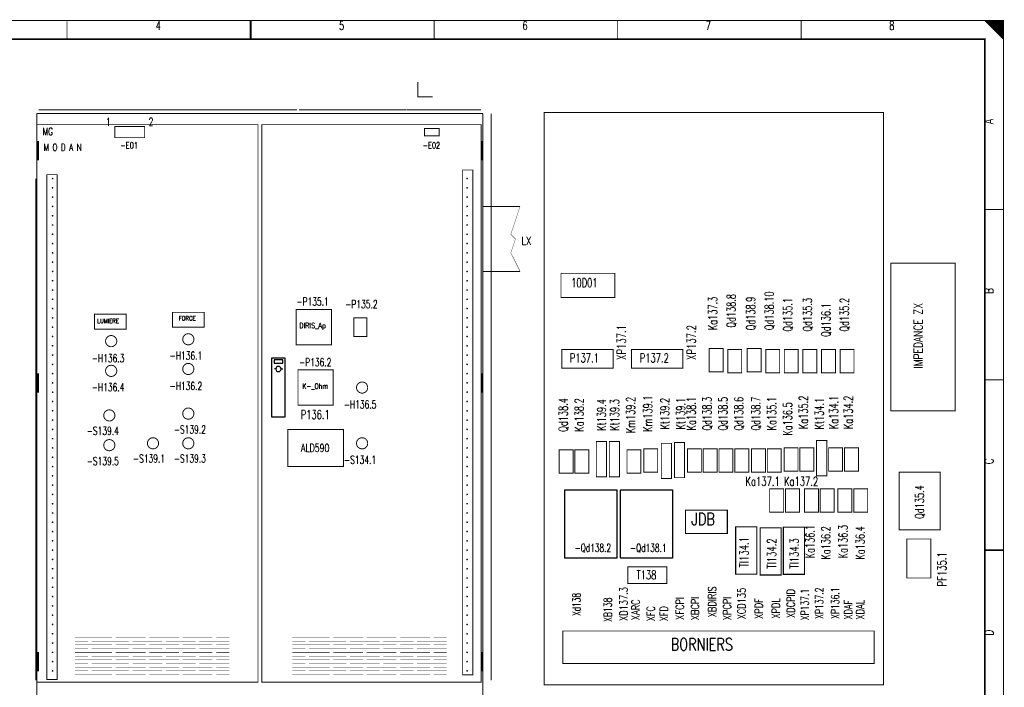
# Model space of a CAD drawing. Header units: centimetres. Extents: x 0 to 491, y -1040 to 69.
# Tile 78 of 181: x 64 to 91, y -509 to -491. Entities that reach past the tile are written whole.
import ezdxf
from ezdxf.enums import TextEntityAlignment as Align

# ---------------------------------------------------------------- set-up
doc = ezdxf.new("R2010")
doc.units = ezdxf.units.CM
doc.header["$MEASUREMENT"] = 0
doc.linetypes.add('GESTRICHELT', pattern=[3.75, 3, -0.75])
doc.layers.get('0').update_dxf_attribs({"color": 9, "linetype": 'CONTINUOUS'})
doc.layers.add('1', color=7, linetype='CONTINUOUS')
doc.layers.add('2', color=7, linetype='CONTINUOUS')
doc.styles.get("Standard").update_dxf_attribs({"font": 'romans.shx', "bigfont": 'TXT.shx'})

msp = doc.modelspace()

# ---------------------------------------------------------------- linework, layer by layer
at = {"color": 0}
for p, q in [((78.7, -504.13), (80.1, -504.13)), ((78.7, -505.97), (78.7, -504.13)), ((80.1, -504.13), (80.1, -505.97)), ((80.2, -504.13), (81.6, -504.13)), ((80.2, -505.97), (80.2, -504.13)), ((81.6, -504.13), (81.6, -505.97)), ((80.1, -505.97), (78.7, -505.97)), ((81.6, -505.97), (80.2, -505.97))]:
    msp.add_line(p, q, dxfattribs=at)
at = {"color": 0, "flags": 128}
for points, const_width in [([(50, -505.75), (50, -491.5), (90.5, -491.5), (90.5, -520), (50, -520), (50, -505.75)], 0.025), ([(90, -491.5), (90.5, -492), (90.475, -491.975), (90.475, -491.5), (90.45, -491.5), (90.45, -491.95), (90.425, -491.925), (90.425, -491.5), (90.4, -491.5), (90.4, -491.9), (90.375, -491.875), (90.375, -491.5), (90.35, -491.5), (90.35, -491.85), (90.325, -491.825)], 0.025), ([(90.15, -491.65), (90.15, -491.5), (90.125, -491.5), (90.125, -491.625), (90.1, -491.6), (90.1, -491.5), (90.075, -491.5), (90.075, -491.575), (90.05, -491.55), (90.05, -491.5), (90.025, -491.5), (90.025, -491.525)], 0.025), ([(90.325, -491.825), (90.325, -491.5), (90.3, -491.5), (90.3, -491.8), (90.275, -491.775), (90.275, -491.5), (90.25, -491.5), (90.25, -491.75), (90.225, -491.725), (90.225, -491.5), (90.2, -491.5), (90.2, -491.7), (90.175, -491.675), (90.175, -491.5), (90.15, -491.5)], 0.025), ([(77.5, -498.25), (77.25, -497.75), (77.375, -497.375), (77.25, -497.25), (77.5, -496.5)], 0.01)]:
    msp.add_lwpolyline(points, dxfattribs=dict(at, const_width=const_width))
for points, const_width in [([(50, -491.5), (90.5, -491.5), (90.5, -520), (50, -520)], 0.025), ([(50.5, -492), (90, -492), (90, -519.5), (50.5, -519.5)], 0.05), ([(50.5, -492), (90, -492), (90, -519.5), (50.5, -519.5)], 0.025), ([(78.15, -493.975), (87.275, -493.975), (87.275, -509.375), (78.15, -509.375)], 0.025), ([(87.475, -498.025), (89.2, -498.025), (89.2, -502), (87.475, -502)], 0.025), ([(78.6, -498.3), (80.05, -498.3), (80.05, -498.95), (78.6, -498.95)], 0.025), ([(66.05, -499.4), (66.9, -499.4), (66.9, -499.8), (66.05, -499.8)], 0.025), ([(68.15, -499.35), (69, -499.35), (69, -499.75), (68.15, -499.75)], 0.025), ([(71.475, -499.275), (72.425, -499.275), (72.425, -500.225), (71.475, -500.225)], 0.025), ([(73.025, -500), (73.375, -500), (73.375, -499.5), (73.025, -499.5)], 0.025), ([(82.585, -500.325), (82.96, -500.325), (82.96, -500.95), (82.585, -500.95)], 0.025), ([(83.607, -500.325), (83.982, -500.325), (83.982, -500.95), (83.607, -500.95)], 0.025), ([(78.625, -500.35), (80, -500.35), (80, -500.85), (78.625, -500.85)], 0.025), ([(80.5, -500.35), (81.875, -500.35), (81.875, -500.85), (80.5, -500.85)], 0.025), ([(83.085, -500.35), (83.46, -500.35), (83.46, -500.975), (83.085, -500.975)], 0.025), ([(84.107, -500.35), (84.482, -500.35), (84.482, -500.975), (84.107, -500.975)], 0.025), ([(84.607, -500.35), (84.982, -500.35), (84.982, -500.975), (84.607, -500.975)], 0.025), ([(85.107, -500.35), (85.482, -500.35), (85.482, -500.975), (85.107, -500.975)], 0.025), ([(85.607, -500.35), (85.982, -500.35), (85.982, -500.975), (85.607, -500.975)], 0.025), ([(86.107, -500.35), (86.482, -500.35), (86.482, -500.975), (86.107, -500.975)], 0.025), ([(71.525, -500.9), (72.475, -500.9), (72.475, -501.85), (71.525, -501.85)], 0.025), ([(71.25, -502.5), (72.75, -502.5), (72.75, -503.5), (71.25, -503.5)], 0.025), ([(79.55, -502.825), (79.825, -502.825), (79.825, -503.775), (79.55, -503.775)], 0.025), ([(79.9, -502.825), (80.175, -502.825), (80.175, -503.775), (79.9, -503.775)], 0.025), ([(81.3, -502.875), (81.575, -502.875), (81.575, -503.825), (81.3, -503.825)], 0.025), ([(81.65, -502.85), (81.925, -502.85), (81.925, -503.8), (81.65, -503.8)], 0.025), ([(85.475, -502.8), (85.75, -502.8), (85.75, -503.75), (85.475, -503.75)], 0.025), ([(78.55, -503.05), (78.925, -503.05), (78.925, -503.675), (78.55, -503.675)], 0.025), ([(78.975, -503.05), (79.35, -503.05), (79.35, -503.675), (78.975, -503.675)], 0.025), ([(80.375, -503.05), (80.75, -503.05), (80.75, -503.675), (80.375, -503.675)], 0.025), ([(80.825, -503.025), (81.2, -503.025), (81.2, -503.65), (80.825, -503.65)], 0.025), ([(82, -503.025), (82.375, -503.025), (82.375, -503.65), (82, -503.65)], 0.025), ([(82.425, -503.025), (82.8, -503.025), (82.8, -503.65), (82.425, -503.65)], 0.025), ([(82.85, -503.025), (83.225, -503.025), (83.225, -503.65), (82.85, -503.65)], 0.025), ([(83.275, -503.025), (83.65, -503.025), (83.65, -503.65), (83.275, -503.65)], 0.025), ([(83.725, -503.025), (84.1, -503.025), (84.1, -503.65), (83.725, -503.65)], 0.025), ([(84.15, -503.025), (84.525, -503.025), (84.525, -503.65), (84.15, -503.65)], 0.025), ([(84.6, -503), (84.975, -503), (84.975, -503.625), (84.6, -503.625)], 0.025), ([(85.025, -503), (85.4, -503), (85.4, -503.625), (85.025, -503.625)], 0.025), ([(85.8, -503), (86.175, -503), (86.175, -503.625), (85.8, -503.625)], 0.025), ([(86.225, -503), (86.6, -503), (86.6, -503.625), (86.225, -503.625)], 0.025), ([(87.7, -503.65), (88.8, -503.65), (88.8, -505.2), (87.7, -505.2)], 0.025), ([(84.214, -504.1), (84.589, -504.1), (84.589, -504.725), (84.214, -504.725)], 0.025), ([(84.639, -504.1), (85.014, -504.1), (85.014, -504.725), (84.639, -504.725)], 0.025), ([(85.15, -504.1), (85.525, -504.1), (85.525, -504.725), (85.15, -504.725)], 0.025), ([(85.575, -504.1), (85.95, -504.1), (85.95, -504.725), (85.575, -504.725)], 0.025), ([(86.05, -504.1), (86.425, -504.1), (86.425, -504.725), (86.05, -504.725)], 0.025), ([(86.475, -504.1), (86.85, -504.1), (86.85, -504.725), (86.475, -504.725)], 0.025), ([(81.95, -504.675), (83.075, -504.675), (83.075, -505.3), (81.95, -505.3)], 0.03), ([(83.3, -505.125), (83.87, -505.125), (83.87, -506.395), (83.3, -506.395)], 0.03), ([(83.955, -505.15), (84.525, -505.15), (84.525, -506.42), (83.955, -506.42)], 0.03), ([(84.58, -505.13), (85.15, -505.13), (85.15, -506.4), (84.58, -506.4)], 0.03), ([(87.9, -505.45), (88.55, -505.45), (88.55, -506.5), (87.9, -506.5)], 0.025), ([(80.4, -506.2), (81.45, -506.2), (81.45, -506.65), (80.4, -506.65)], 0.025), ([(78.65, -507.925), (87.025, -507.925), (87.025, -508.8), (78.65, -508.8)], 0.025)]:
    msp.add_lwpolyline(points, close=True, dxfattribs=dict(at, const_width=const_width))
at = {"color": 0}
for points, const_width in [([(65.312, -491.5), (65.312, -492)], 0.025), ([(70.25, -492), (70.25, -491.5)], 0.05), ([(70.25, -491.5), (70.25, -492)], 0.025), ([(75.188, -491.5), (75.188, -492)], 0.025), ([(80.125, -491.5), (80.125, -492)], 0.025), ([(85.062, -491.5), (85.062, -492)], 0.025), ([(76.5, -496.5), (77.5, -496.5)], 0.025), ([(90.5, -496.583), (90, -496.583)], 0.025), ([(76.5, -498.25), (77.25, -498.25)], 0.025), ([(77.25, -498.25), (77.5, -498.25)], 0.025), ([(90.5, -501.167), (90, -501.167)], 0.025), ([(90, -505.75), (90.5, -505.75)], 0.05), ([(90.5, -505.75), (90, -505.75)], 0.025)]:
    msp.add_lwpolyline(points, dxfattribs=dict(at, const_width=const_width))
at = {"color": 0, "const_width": 0.025, "flags": 128}
for points in [[(66.65, -500.125, 1), (66.35, -500.125, 1)], [(68.725, -500.075, 1), (68.425, -500.075, 1)], [(66.65, -500.925, 1), (66.35, -500.925, 1)], [(68.725, -500.875, 1), (68.425, -500.875, 1)], [(73.4, -501.375, 1), (73.1, -501.375, 1)], [(66.6, -502.125, 1), (66.3, -502.125, 1)], [(68.725, -502.075, 1), (68.425, -502.075, 1)], [(66.6, -502.925, 1), (66.3, -502.925, 1)], [(67.775, -502.875, 1), (67.475, -502.875, 1)], [(68.725, -502.875, 1), (68.425, -502.875, 1)], [(73.4, -502.875, 1), (73.1, -502.875, 1)]]:
    msp.add_lwpolyline(points, format="xyb", close=True, dxfattribs=at)
at = {"layer": '1', "color": 0, "const_width": 0.025, "flags": 128}
for points in [[(74.75, -493.15), (74.75, -493.55), (75.15, -493.55)], [(64.51, -494.75), (64.51, -495.25), (64.52, -495.25), (64.52, -494.75), (64.53, -494.75), (64.53, -495.25), (64.54, -495.25), (64.54, -494.75)], [(76.46, -494.75), (76.46, -495.25), (76.47, -495.25), (76.47, -494.75), (76.48, -494.75), (76.48, -495.25), (76.49, -495.25), (76.49, -494.75)], [(64.51, -501), (64.51, -501.5), (64.52, -501.5), (64.52, -501), (64.53, -501), (64.53, -501.5), (64.54, -501.5), (64.54, -501)], [(76.46, -501), (76.46, -501.5), (76.47, -501.5), (76.47, -501), (76.48, -501), (76.48, -501.5), (76.49, -501.5), (76.49, -501)], [(64.51, -508.5), (64.51, -509), (64.52, -509), (64.52, -508.5), (64.53, -508.5), (64.53, -509), (64.54, -509), (64.54, -508.5)], [(76.46, -508.5), (76.46, -509), (76.47, -509), (76.47, -508.5), (76.48, -508.5), (76.48, -509), (76.49, -509), (76.49, -508.5)]]:
    msp.add_lwpolyline(points, dxfattribs=at)
at = {"layer": '1', "color": 0}
for points, const_width in [([(64.55, -493.9), (68.45, -493.9)], 0.025), ([(68.45, -493.9), (71.5, -493.9)], 0.025), ([(71.55, -493.9), (74.45, -493.9)], 0.025), ([(74.46, -493.9), (76.45, -493.9)], 0.025), ([(64.5, -494), (68.5, -494)], 0.025), ([(64.5, -511), (64.5, -494)], 0.025), ([(68.5, -494), (70.5, -494)], 0.025), ([(70.5, -494), (72.5, -494)], 0.025), ([(72.5, -494), (74.5, -494)], 0.025), ([(74.5, -494), (76.5, -494)], 0.025), ([(76.5, -494), (76.5, -511)], 0.025), ([(76.725, -494), (76.725, -509.25)], 0.025), ([(65.525, -508.1), (66.325, -508.1)], 0.01), ([(65.525, -508.2), (65.875, -508.2)], 0.01), ([(65.725, -508.1), (66.525, -508.1)], 0.01), ([(65.975, -508.2), (66.775, -508.2)], 0.01), ([(66.175, -508.2), (66.975, -508.2)], 0.01), ([(66.625, -508.1), (67.425, -508.1)], 0.01), ([(67.075, -508.2), (67.875, -508.2)], 0.01), ([(67.525, -508.1), (68.325, -508.1)], 0.01), ([(67.975, -508.2), (68.775, -508.2)], 0.01), ([(68.425, -508.1), (69.225, -508.1)], 0.01), ([(68.875, -508.2), (69.675, -508.2)], 0.01), ([(69.325, -508.1), (69.675, -508.1)], 0.01), ([(71.375, -508.1), (72.175, -508.1)], 0.01), ([(71.375, -508.2), (71.725, -508.2)], 0.01), ([(71.575, -508.1), (72.375, -508.1)], 0.01), ([(71.825, -508.2), (72.625, -508.2)], 0.01), ([(72.025, -508.2), (72.825, -508.2)], 0.01), ([(72.475, -508.1), (73.275, -508.1)], 0.01), ([(72.925, -508.2), (73.725, -508.2)], 0.01), ([(73.375, -508.1), (74.175, -508.1)], 0.01), ([(73.825, -508.2), (74.625, -508.2)], 0.01), ([(74.275, -508.1), (75.075, -508.1)], 0.01), ([(74.725, -508.2), (75.525, -508.2)], 0.01), ([(75.175, -508.1), (75.525, -508.1)], 0.01), ([(65.525, -508.3), (66.325, -508.3)], 0.01), ([(65.525, -508.4), (65.875, -508.4)], 0.01), ([(65.525, -508.5), (66.325, -508.5)], 0.01), ([(65.725, -508.3), (66.525, -508.3)], 0.01), ([(65.725, -508.5), (66.525, -508.5)], 0.01), ([(65.975, -508.4), (66.775, -508.4)], 0.01), ([(66.175, -508.4), (66.975, -508.4)], 0.01), ([(66.625, -508.3), (67.425, -508.3)], 0.01), ([(66.625, -508.5), (67.425, -508.5)], 0.01), ([(67.075, -508.4), (67.875, -508.4)], 0.01), ([(67.525, -508.3), (68.325, -508.3)], 0.01), ([(67.525, -508.5), (68.325, -508.5)], 0.01), ([(67.975, -508.4), (68.775, -508.4)], 0.01), ([(68.425, -508.3), (69.225, -508.3)], 0.01), ([(68.425, -508.5), (69.225, -508.5)], 0.01), ([(68.875, -508.4), (69.675, -508.4)], 0.01), ([(69.325, -508.3), (69.675, -508.3)], 0.01), ([(69.325, -508.5), (69.675, -508.5)], 0.01), ([(71.375, -508.3), (72.175, -508.3)], 0.01), ([(71.375, -508.4), (71.725, -508.4)], 0.01), ([(71.375, -508.5), (72.175, -508.5)], 0.01), ([(71.575, -508.3), (72.375, -508.3)], 0.01), ([(71.575, -508.5), (72.375, -508.5)], 0.01), ([(71.825, -508.4), (72.625, -508.4)], 0.01), ([(72.025, -508.4), (72.825, -508.4)], 0.01), ([(72.475, -508.3), (73.275, -508.3)], 0.01), ([(72.475, -508.5), (73.275, -508.5)], 0.01), ([(72.925, -508.4), (73.725, -508.4)], 0.01), ([(73.375, -508.3), (74.175, -508.3)], 0.01), ([(73.375, -508.5), (74.175, -508.5)], 0.01), ([(73.825, -508.4), (74.625, -508.4)], 0.01), ([(74.275, -508.3), (75.075, -508.3)], 0.01), ([(74.275, -508.5), (75.075, -508.5)], 0.01), ([(74.725, -508.4), (75.525, -508.4)], 0.01), ([(75.175, -508.3), (75.525, -508.3)], 0.01), ([(75.175, -508.5), (75.525, -508.5)], 0.01), ([(65.525, -508.6), (65.875, -508.6)], 0.01), ([(65.525, -508.7), (66.325, -508.7)], 0.01), ([(65.725, -508.7), (66.525, -508.7)], 0.01), ([(65.975, -508.6), (66.775, -508.6)], 0.01), ([(66.175, -508.6), (66.975, -508.6)], 0.01), ([(66.625, -508.7), (67.425, -508.7)], 0.01), ([(67.075, -508.6), (67.875, -508.6)], 0.01), ([(67.525, -508.7), (68.325, -508.7)], 0.01), ([(67.975, -508.6), (68.775, -508.6)], 0.01), ([(68.425, -508.7), (69.225, -508.7)], 0.01), ([(68.875, -508.6), (69.675, -508.6)], 0.01), ([(69.325, -508.7), (69.675, -508.7)], 0.01), ([(71.375, -508.6), (71.725, -508.6)], 0.01), ([(71.375, -508.7), (72.175, -508.7)], 0.01), ([(71.575, -508.7), (72.375, -508.7)], 0.01), ([(71.825, -508.6), (72.625, -508.6)], 0.01), ([(72.025, -508.6), (72.825, -508.6)], 0.01), ([(72.475, -508.7), (73.275, -508.7)], 0.01), ([(72.925, -508.6), (73.725, -508.6)], 0.01), ([(73.375, -508.7), (74.175, -508.7)], 0.01), ([(73.825, -508.6), (74.625, -508.6)], 0.01), ([(74.275, -508.7), (75.075, -508.7)], 0.01), ([(74.725, -508.6), (75.525, -508.6)], 0.01), ([(75.175, -508.7), (75.525, -508.7)], 0.01), ([(65.525, -508.8), (65.875, -508.8)], 0.01), ([(65.525, -508.9), (66.325, -508.9)], 0.01), ([(65.525, -509), (65.875, -509)], 0.01), ([(65.725, -508.9), (66.525, -508.9)], 0.01), ([(65.975, -508.8), (66.775, -508.8)], 0.01), ([(65.975, -509), (66.775, -509)], 0.01), ([(66.175, -508.8), (66.975, -508.8)], 0.01), ([(66.175, -509), (66.975, -509)], 0.01), ([(66.625, -508.9), (67.425, -508.9)], 0.01), ([(67.075, -508.8), (67.875, -508.8)], 0.01), ([(67.075, -509), (67.875, -509)], 0.01), ([(67.525, -508.9), (68.325, -508.9)], 0.01), ([(67.975, -508.8), (68.775, -508.8)], 0.01), ([(67.975, -509), (68.775, -509)], 0.01), ([(68.425, -508.9), (69.225, -508.9)], 0.01), ([(68.875, -508.8), (69.675, -508.8)], 0.01), ([(68.875, -509), (69.675, -509)], 0.01), ([(69.325, -508.9), (69.675, -508.9)], 0.01), ([(71.375, -508.8), (71.725, -508.8)], 0.01), ([(71.375, -508.9), (72.175, -508.9)], 0.01), ([(71.375, -509), (71.725, -509)], 0.01), ([(71.575, -508.9), (72.375, -508.9)], 0.01), ([(71.825, -508.8), (72.625, -508.8)], 0.01), ([(71.825, -509), (72.625, -509)], 0.01), ([(72.025, -508.8), (72.825, -508.8)], 0.01), ([(72.025, -509), (72.825, -509)], 0.01), ([(72.475, -508.9), (73.275, -508.9)], 0.01), ([(72.925, -508.8), (73.725, -508.8)], 0.01), ([(72.925, -509), (73.725, -509)], 0.01), ([(73.375, -508.9), (74.175, -508.9)], 0.01), ([(73.825, -508.8), (74.625, -508.8)], 0.01), ([(73.825, -509), (74.625, -509)], 0.01), ([(74.275, -508.9), (75.075, -508.9)], 0.01), ([(74.725, -508.8), (75.525, -508.8)], 0.01), ([(74.725, -509), (75.525, -509)], 0.01), ([(75.175, -508.9), (75.525, -508.9)], 0.01), ([(65.525, -509.1), (66.325, -509.1)], 0.01), ([(65.725, -509.1), (66.525, -509.1)], 0.01), ([(66.625, -509.1), (67.425, -509.1)], 0.01), ([(67.525, -509.1), (68.325, -509.1)], 0.01), ([(68.425, -509.1), (69.225, -509.1)], 0.01), ([(69.325, -509.1), (69.675, -509.1)], 0.01), ([(71.375, -509.1), (72.175, -509.1)], 0.01), ([(71.575, -509.1), (72.375, -509.1)], 0.01), ([(72.475, -509.1), (73.275, -509.1)], 0.01), ([(73.375, -509.1), (74.175, -509.1)], 0.01), ([(74.275, -509.1), (75.075, -509.1)], 0.01), ([(75.175, -509.1), (75.525, -509.1)], 0.01)]:
    msp.add_lwpolyline(points, dxfattribs=dict(at, const_width=const_width))
at = {"layer": '1', "color": 0, "const_width": 0.025, "flags": 128}
for points in [[(64.5, -494.3), (70.45, -494.3), (70.45, -509.3), (64.5, -509.3)], [(66.6, -494.35), (67.4, -494.35), (67.4, -494.65), (66.6, -494.65)], [(70.55, -494.3), (76.45, -494.3), (76.45, -509.3), (70.55, -509.3)], [(74.925, -494.4), (75.325, -494.4), (75.325, -494.6), (74.925, -494.6)], [(64.5, -494.75), (64.55, -494.75), (64.55, -495.25), (64.5, -495.25)], [(76.45, -494.75), (76.5, -494.75), (76.5, -495.25), (76.45, -495.25)], [(76.23, -509.105), (75.955, -509.105), (75.955, -495.52), (76.23, -495.52)], [(64.77, -495.645), (65.045, -495.645), (65.045, -509.23), (64.77, -509.23)], [(64.5, -501), (64.55, -501), (64.55, -501.5), (64.5, -501.5)], [(76.45, -501), (76.5, -501), (76.5, -501.5), (76.45, -501.5)], [(64.5, -508.5), (64.55, -508.5), (64.55, -509), (64.5, -509)], [(76.45, -508.5), (76.5, -508.5), (76.5, -509), (76.45, -509)]]:
    msp.add_lwpolyline(points, close=True, dxfattribs=at)
at = {"layer": '1', "color": 0, "linetype": 'GESTRICHELT', "const_width": 0.025}
msp.add_lwpolyline([(64.475, -495.75), (64.475, -509.25)], dxfattribs=at)
at = {"layer": '1', "color": 0, "const_width": 0.025, "flags": 128}
for points in [[(64.935, -495.75, 1), (64.915, -495.75, 1)], [(76.085, -495.75, 1), (76.065, -495.75, 1)], [(64.935, -496, 1), (64.915, -496, 1)], [(76.085, -496, 1), (76.065, -496, 1)], [(64.935, -496.25, 1), (64.915, -496.25, 1)], [(76.085, -496.25, 1), (76.065, -496.25, 1)], [(64.935, -496.5, 1), (64.915, -496.5, 1)], [(76.085, -496.5, 1), (76.065, -496.5, 1)], [(64.935, -496.75, 1), (64.915, -496.75, 1)], [(76.085, -496.75, 1), (76.065, -496.75, 1)], [(64.935, -497, 1), (64.915, -497, 1)], [(76.085, -497, 1), (76.065, -497, 1)], [(64.935, -497.25, 1), (64.915, -497.25, 1)], [(76.085, -497.25, 1), (76.065, -497.25, 1)], [(64.935, -497.5, 1), (64.915, -497.5, 1)], [(76.085, -497.5, 1), (76.065, -497.5, 1)], [(64.935, -497.75, 1), (64.915, -497.75, 1)], [(76.085, -497.75, 1), (76.065, -497.75, 1)], [(64.935, -498, 1), (64.915, -498, 1)], [(76.085, -498, 1), (76.065, -498, 1)], [(64.935, -498.25, 1), (64.915, -498.25, 1)], [(76.085, -498.25, 1), (76.065, -498.25, 1)], [(64.935, -498.5, 1), (64.915, -498.5, 1)], [(64.935, -498.75, 1), (64.915, -498.75, 1)], [(76.085, -498.5, 1), (76.065, -498.5, 1)], [(76.085, -498.75, 1), (76.065, -498.75, 1)], [(64.935, -499, 1), (64.915, -499, 1)], [(76.085, -499, 1), (76.065, -499, 1)], [(64.935, -499.25, 1), (64.915, -499.25, 1)], [(76.085, -499.25, 1), (76.065, -499.25, 1)], [(64.935, -499.5, 1), (64.915, -499.5, 1)], [(76.085, -499.5, 1), (76.065, -499.5, 1)], [(64.935, -499.75, 1), (64.915, -499.75, 1)], [(76.085, -499.75, 1), (76.065, -499.75, 1)], [(64.935, -500, 1), (64.915, -500, 1)], [(76.085, -500, 1), (76.065, -500, 1)], [(64.935, -500.25, 1), (64.915, -500.25, 1)], [(76.085, -500.25, 1), (76.065, -500.25, 1)], [(64.935, -500.5, 1), (64.915, -500.5, 1)], [(76.085, -500.5, 1), (76.065, -500.5, 1)], [(64.935, -500.75, 1), (64.915, -500.75, 1)], [(76.085, -500.75, 1), (76.065, -500.75, 1)], [(64.935, -501, 1), (64.915, -501, 1)], [(76.085, -501, 1), (76.065, -501, 1)], [(64.935, -501.25, 1), (64.915, -501.25, 1)], [(76.085, -501.25, 1), (76.065, -501.25, 1)], [(64.935, -501.5, 1), (64.915, -501.5, 1)], [(76.085, -501.5, 1), (76.065, -501.5, 1)], [(64.935, -501.75, 1), (64.915, -501.75, 1)], [(76.085, -501.75, 1), (76.065, -501.75, 1)], [(64.935, -502, 1), (64.915, -502, 1)], [(76.085, -502, 1), (76.065, -502, 1)], [(64.935, -502.25, 1), (64.915, -502.25, 1)], [(76.085, -502.25, 1), (76.065, -502.25, 1)], [(64.935, -502.5, 1), (64.915, -502.5, 1)], [(76.085, -502.5, 1), (76.065, -502.5, 1)], [(64.935, -502.75, 1), (64.915, -502.75, 1)], [(76.085, -502.75, 1), (76.065, -502.75, 1)], [(64.935, -503, 1), (64.915, -503, 1)], [(64.935, -503.25, 1), (64.915, -503.25, 1)], [(76.085, -503, 1), (76.065, -503, 1)], [(76.085, -503.25, 1), (76.065, -503.25, 1)], [(64.935, -503.5, 1), (64.915, -503.5, 1)], [(76.085, -503.5, 1), (76.065, -503.5, 1)], [(64.935, -503.75, 1), (64.915, -503.75, 1)], [(76.085, -503.75, 1), (76.065, -503.75, 1)], [(64.935, -504, 1), (64.915, -504, 1)], [(76.085, -504, 1), (76.065, -504, 1)], [(64.935, -504.25, 1), (64.915, -504.25, 1)], [(76.085, -504.25, 1), (76.065, -504.25, 1)], [(64.935, -504.5, 1), (64.915, -504.5, 1)], [(76.085, -504.5, 1), (76.065, -504.5, 1)], [(64.935, -504.75, 1), (64.915, -504.75, 1)], [(76.085, -504.75, 1), (76.065, -504.75, 1)], [(64.935, -505, 1), (64.915, -505, 1)], [(76.085, -505, 1), (76.065, -505, 1)], [(64.935, -505.25, 1), (64.915, -505.25, 1)], [(76.085, -505.25, 1), (76.065, -505.25, 1)], [(64.935, -505.5, 1), (64.915, -505.5, 1)], [(76.085, -505.5, 1), (76.065, -505.5, 1)], [(64.935, -505.75, 1), (64.915, -505.75, 1)], [(76.085, -505.75, 1), (76.065, -505.75, 1)], [(64.935, -506, 1), (64.915, -506, 1)], [(76.085, -506, 1), (76.065, -506, 1)], [(64.935, -506.25, 1), (64.915, -506.25, 1)], [(76.085, -506.25, 1), (76.065, -506.25, 1)], [(64.935, -506.5, 1), (64.915, -506.5, 1)], [(76.085, -506.5, 1), (76.065, -506.5, 1)], [(64.935, -506.75, 1), (64.915, -506.75, 1)], [(76.085, -506.75, 1), (76.065, -506.75, 1)], [(64.935, -507, 1), (64.915, -507, 1)], [(76.085, -507, 1), (76.065, -507, 1)], [(64.935, -507.25, 1), (64.915, -507.25, 1)], [(76.085, -507.25, 1), (76.065, -507.25, 1)], [(64.935, -507.5, 1), (64.915, -507.5, 1)], [(64.935, -507.75, 1), (64.915, -507.75, 1)], [(76.085, -507.5, 1), (76.065, -507.5, 1)], [(76.085, -507.75, 1), (76.065, -507.75, 1)], [(64.935, -508, 1), (64.915, -508, 1)], [(76.085, -508, 1), (76.065, -508, 1)], [(64.935, -508.25, 1), (64.915, -508.25, 1)], [(76.085, -508.25, 1), (76.065, -508.25, 1)], [(64.935, -508.5, 1), (64.915, -508.5, 1)], [(76.085, -508.5, 1), (76.065, -508.5, 1)], [(64.935, -508.75, 1), (64.915, -508.75, 1)], [(76.085, -508.75, 1), (76.065, -508.75, 1)], [(64.935, -509, 1), (64.915, -509, 1)], [(76.085, -509, 1), (76.065, -509, 1)]]:
    msp.add_lwpolyline(points, format="xyb", close=True, dxfattribs=at)
at = {"layer": '2', "color": 0}
for p, q in [((70.82, -501.375), (70.82, -500.575)), ((70.82, -500.575), (71.17, -500.575)), ((71.17, -500.575), (71.17, -502.175)), ((71, -500.625), (70.88, -500.625)), ((70.88, -500.625), (70.88, -500.715)), ((70.88, -500.715), (71.12, -500.715)), ((71.12, -500.625), (71, -500.625)), ((71.12, -500.715), (71.12, -500.625)), ((70.94, -500.875), (70.89, -500.875)), ((71.08, -500.875), (71.12, -500.875)), ((70.82, -502.175), (70.82, -501.375)), ((71.17, -502.175), (70.82, -502.175))]:
    msp.add_line(p, q, dxfattribs=at)
for start, end in [(0, 180), (180, 0)]:
    msp.add_arc((71, -500.875), 0.07, start, end, dxfattribs=at)

# ---------------------------------------------------------------- texts
at = {"color": 0}
for s, height, width, p in [('4', 0.238, 0.672, (67.766, -491.514)), ('5', 0.238, 0.672, (72.699, -491.514)), ('6', 0.238, 0.672, (77.632, -491.514)), ('7', 0.238, 0.672, (82.566, -491.514)), ('8', 0.238, 0.672, (87.499, -491.514)), ('LX', 0.2143, 0.76, (77.668, -497.321)), ('10D01', 0.2381, 0.6896, (79.229, -498.435)), ('-P135.1', 0.2143, 0.691429, (71.918, -498.953)), ('-P135.2', 0.2143, 0.691429, (73.231, -499.024)), ('LUMIERE', 0.1191, 0.76, (66.417, -499.521)), ('FORCE', 0.1191, 0.76, (68.546, -499.45)), ('DIRIS_Ap', 0.1429, 0.732, (71.918, -499.635)), ('-H136.3', 0.2143, 0.691429, (66.417, -500.479)), ('-H136.1', 0.2143, 0.691429, (68.511, -500.408)), ('-P136.2', 0.2143, 0.691429, (71.989, -500.586)), ('P137.1', 0.2381, 0.690667, (79.229, -500.458)), ('P137.2', 0.2381, 0.690667, (81.111, -500.458)), ('-H136.4', 0.2143, 0.691429, (66.417, -501.26)), ('-H136.2', 0.2143, 0.691429, (68.511, -501.225)), ('K-_Ohm', 0.1429, 0.685333, (71.989, -501.267)), ('-H136.5', 0.2143, 0.691429, (73.196, -501.722)), ('P136.1', 0.2381, 0.690667, (71.989, -501.984)), ('-S139.4', 0.2143, 0.691429, (66.275, -502.432)), ('-S139.2', 0.2143, 0.691429, (68.617, -502.396)), ('ALD590', 0.2143, 0.716, (71.989, -502.893)), ('-S139.1', 0.2143, 0.691429, (67.517, -503.177)), ('-S139.3', 0.2143, 0.691429, (68.617, -503.177)), ('-S134.1', 0.2143, 0.691429, (73.196, -503.212)), ('-S139.5', 0.2143, 0.691429, (66.275, -503.248)), ('Ka137.1', 0.2381, 0.694, (84.023, -503.78)), ('Ka137.2', 0.2381, 0.694, (85.058, -503.78)), ('JDB', 0.3334, 0.76, (82.424, -504.746)), ('T138', 0.2381, 0.694, (80.898, -506.297)), ('BORNIERS', 0.3334, 0.76, (82.388, -508.117))]:
    msp.add_text(s, height=height, dxfattribs=dict(at, width=width)).set_placement(p, align=Align.TOP_CENTER)
at = {"color": 0, "width": 0.76}
for s, p in [('A', (89.991, -494.283)), ('B', (89.991, -498.861)), ('C', (89.992, -503.439)), ('D', (89.992, -508.053))]:
    msp.add_text(s, height=0.238, rotation=90, dxfattribs=at).set_placement(p, align=Align.TOP_LEFT)
at = {"color": 0}
for s, height, width, p in [('Ka137.3', 0.2381, 0.677714, (82.682, -499.381)), ('Qd138.8', 0.2381, 0.677, (83.179, -499.31)), ('Qd138.9', 0.2381, 0.677714, (83.704, -499.381)), ('Qd138.10', 0.2381, 0.677, (84.201, -499.31)), ('Qd135.1', 0.2381, 0.677714, (84.698, -499.416)), ('Qd135.3', 0.2381, 0.677714, (85.23, -499.416)), ('Qd136.1', 0.2381, 0.677714, (85.727, -499.558)), ('Qd135.2', 0.2381, 0.677714, (86.224, -499.416)), ('IMPEDANCE ZX', 0.23813, 0.754667, (88.209, -499.984)), ('XP137.1', 0.2381, 0.700571, (80.223, -500.161)), ('XP137.2', 0.2381, 0.700571, (82.104, -500.161)), ('Qd138.4', 0.2381, 0.677714, (78.662, -502.113)), ('Ka138.2', 0.2381, 0.677714, (79.087, -502.113)), ('Kt139.4', 0.2381, 0.677714, (79.691, -502.113)), ('Kt139.3', 0.2381, 0.677714, (80.046, -502.113)), ('Km139.2', 0.2381, 0.677714, (80.472, -502.113)), ('Km139.1', 0.2381, 0.677714, (80.933, -502.078)), ('Kt139.2', 0.2381, 0.677714, (81.394, -502.078)), ('Kt139.1', 0.2381, 0.677714, (81.82, -502.078)), ('Ka138.1', 0.2381, 0.677714, (82.104, -502.078)), ('Qd138.3', 0.2381, 0.677714, (82.53, -502.078)), ('Qd138.5', 0.2381, 0.677714, (82.956, -502.078)), ('Qd138.6', 0.2381, 0.677714, (83.382, -502.078)), ('Qd138.7', 0.2381, 0.677714, (83.843, -502.078)), ('Ka135.1', 0.2381, 0.677714, (84.269, -502.078)), ('Ka136.5', 0.2381, 0.677714, (84.695, -502.22)), ('Ka135.2', 0.2381, 0.677714, (85.121, -502.043)), ('Kt134.1', 0.2381, 0.677714, (85.547, -502.078)), ('Ka134.1', 0.2381, 0.677714, (85.937, -502.043)), ('Ka134.2', 0.2381, 0.677714, (86.328, -502.043)), ('Qd135.4', 0.2381, 0.677714, (88.244, -504.456)), ('Ka136.1', 0.2381, 0.677714, (85.299, -505.521)), ('Ka136.2', 0.2381, 0.677714, (85.724, -505.556)), ('Ka136.3', 0.2381, 0.677714, (86.186, -505.521)), ('Ka136.4', 0.2381, 0.677714, (86.647, -505.556)), ('TI134.1', 0.2381, 0.700571, (83.524, -505.805)), ('TI134.2', 0.2381, 0.700571, (84.269, -505.84)), ('TI134.3', 0.2381, 0.700571, (84.873, -505.84)), ('PF135.1', 0.2381, 0.700571, (88.848, -506.266)), ('Xd138', 0.2143, 0.677714, (79.017, -507.212)), ('XD137.3', 0.2143, 0.76, (80.285, -507.199)), ('XBDIRIS', 0.2143, 0.76, (82.666, -507.141)), ('XCD135', 0.2143, 0.76, (83.457, -507.188)), ('XDCPID', 0.2143, 0.76, (84.779, -507.185)), ('XP137.1', 0.2143, 0.700571, (85.157, -507.212)), ('XP137.2', 0.2143, 0.700571, (85.547, -507.177)), ('XP136.1', 0.2143, 0.700571, (85.973, -507.177)), ('XB138', 0.2143, 0.7072, (79.857, -507.354)), ('XARC', 0.2143, 0.76, (80.608, -507.354)), ('XFCPI', 0.2143, 0.76, (81.796, -507.317)), ('XBCPI', 0.2143, 0.76, (82.205, -507.319)), ('XPCPI', 0.2143, 0.76, (83.066, -507.319)), ('XPDF', 0.2143, 0.76, (83.919, -507.322)), ('XPDL', 0.2143, 0.76, (84.38, -507.32)), ('XDAF', 0.2143, 0.76, (86.328, -507.354)), ('XDAL', 0.2143, 0.76, (86.647, -507.354)), ('XFC', 0.2143, 0.76, (81.013, -507.461)), ('XFD', 0.2143, 0.76, (81.368, -507.461))]:
    msp.add_text(s, height=height, rotation=90, dxfattribs=dict(at, width=width)).set_placement(p, align=Align.MIDDLE_CENTER)
at = {"color": 0, "width": 0.68}
for s, p in [('-Qd138.2', (79.947, -505.86)), ('-Qd138.1', (81.438, -505.86))]:
    msp.add_text(s, height=0.2143, dxfattribs=at).set_placement(p, align=Align.BOTTOM_RIGHT)
at = {"layer": '1', "color": 0, "width": 0.672}
msp.add_text('1', height=0.214, dxfattribs=at).set_placement((66.484, -494.396), align=Align.BOTTOM_RIGHT)
msp.add_text('2', height=0.214, dxfattribs=at).set_placement((67.509, -494.396), align=Align.BOTTOM_LEFT)
at = {"layer": '1', "color": 0}
for s, width, p in [('MG', 0.76, (64.655, -494.389)), ('M O D A N', 0.731556, (64.683, -494.815))]:
    msp.add_text(s, height=0.1905, dxfattribs=dict(at, width=width)).set_placement(p, align=Align.TOP_LEFT)
at = {"layer": '1', "color": 0, "width": 0.7}
for s, p in [('-E01', (66.985, -494.772)), ('-E02', (75.112, -494.772))]:
    msp.add_text(s, height=0.1667, dxfattribs=at).set_placement(p, align=Align.TOP_CENTER)

doc.saveas('drawing.dxf')
